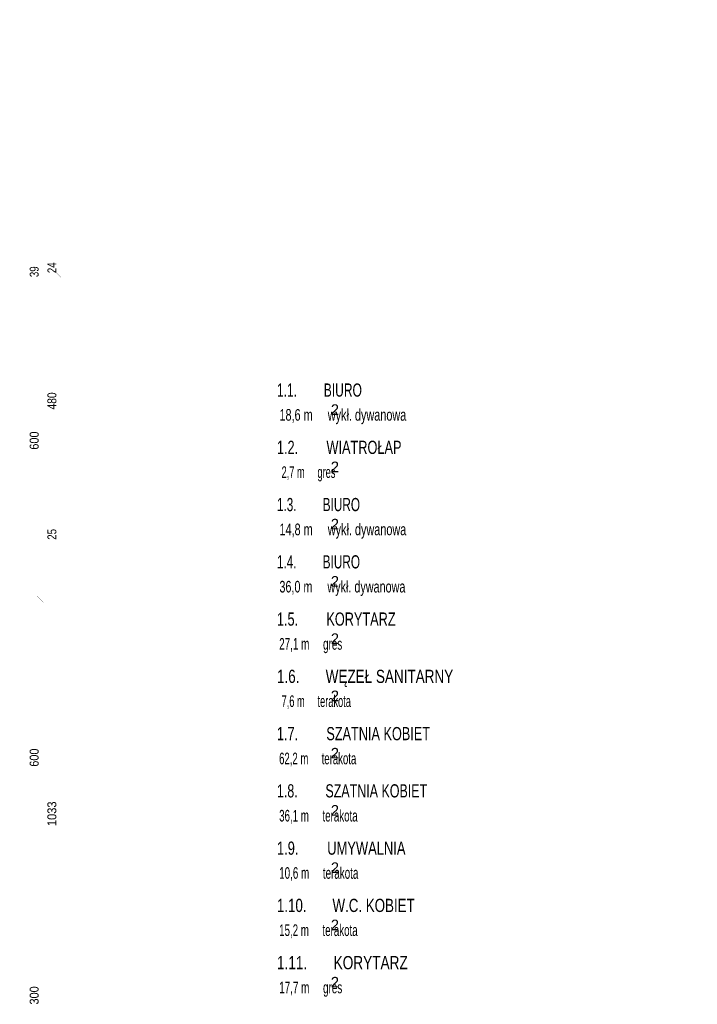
# Paper-space layout 'Layout1' of a CAD drawing. Header units: inches. Extents: x 7368 to 30263, y 5719 to 13940.
# Tile 38 of 44: x 13635 to 14918, y 11926 to 13790. Entities that reach past the tile are written whole.
import ezdxf
from ezdxf.enums import TextEntityAlignment as Align

# ---------------------------------------------------------------- set-up
doc = ezdxf.new("R2010")
doc.units = ezdxf.units.IN
doc.header["$LTSCALE"] = 2
doc.header["$MEASUREMENT"] = 0
doc.layers.get('DEFPOINTS').update_dxf_attribs({"linetype": 'CONTINUOUS', "lineweight": 15})
for name, color, linetype, lineweight in [('A CIENKA', 7, 'CONTINUOUS', 13), ('A WYMIARY', 7, 'CONTINUOUS', 9), ('ECIANA_PROJEKT', 7, 'CONTINUOUS', 15)]:
    doc.layers.add(name, color=color, linetype=linetype, lineweight=lineweight)
doc.styles.get("Standard").update_dxf_attribs({"font": 'arial.ttf'})

psp = doc.layouts.get("Layout1")

# ---------------------------------------------------------------- linework, layer by layer
at = {"layer": 'A CIENKA', "color": 7, "linetype": 'Continuous', "const_width": 0.018}
for points in [[(14109.8, 13108), (14633.8, 13108)], [(14109.8, 13017.7), (14109.8, 13108)], [(14109.8, 13108), (14242.8, 13108)], [(14109.8, 13062.8), (14109.8, 13108)], [(14242.8, 13108), (14242.8, 13017.7)], [(14242.8, 13108), (14242.8, 13062.8)], [(14633.8, 13108), (14633.8, 13017.7)], [(14109.8, 13062.8), (14633.8, 13062.8)], [(14242.8, 13062.8), (14109.8, 13062.8)], [(14633.8, 13017.7), (14109.8, 13017.7)], [(14109.8, 12999.6), (14633.8, 12999.6)], [(14109.8, 12909.4), (14109.8, 12999.6)], [(14109.8, 12999.6), (14242.8, 12999.6)], [(14109.8, 12954.5), (14109.8, 12999.6)], [(14242.8, 12999.6), (14242.8, 12954.5)], [(14242.8, 12999.6), (14242.8, 12909.4)], [(14633.8, 12999.6), (14633.8, 12909.4)], [(14109.8, 12954.5), (14633.8, 12954.5)], [(14242.8, 12954.5), (14109.8, 12954.5)], [(14633.8, 12909.4), (14109.8, 12909.4)], [(14109.8, 12891.2), (14633.8, 12891.2)], [(14109.8, 12801), (14109.8, 12891.2)], [(14109.8, 12891.2), (14242.8, 12891.2)], [(14109.8, 12846.1), (14109.8, 12891.2)], [(14242.8, 12891.2), (14242.8, 12801)], [(14242.8, 12891.2), (14242.8, 12846.1)], [(14633.8, 12891.2), (14633.8, 12801)], [(14109.8, 12846.1), (14633.8, 12846.1)], [(14242.8, 12846.1), (14109.8, 12846.1)], [(14633.8, 12801), (14109.8, 12801)], [(14109.8, 12782.9), (14633.8, 12782.9)], [(14109.8, 12692.6), (14109.8, 12782.9)], [(14109.8, 12782.9), (14242.8, 12782.9)], [(14109.8, 12737.8), (14109.8, 12782.9)], [(14242.8, 12782.9), (14242.8, 12692.6)], [(14242.8, 12782.9), (14242.8, 12737.8)], [(14633.8, 12782.9), (14633.8, 12692.6)], [(14109.8, 12737.8), (14633.8, 12737.8)], [(14242.8, 12737.8), (14109.8, 12737.8)], [(14633.8, 12692.6), (14109.8, 12692.6)], [(14109.8, 12674.5), (14633.8, 12674.5)], [(14109.8, 12584.3), (14109.8, 12674.5)], [(14109.8, 12674.5), (14242.8, 12674.5)], [(14109.8, 12629.4), (14109.8, 12674.5)], [(14242.8, 12674.5), (14242.8, 12629.4)], [(14242.8, 12674.5), (14242.8, 12584.3)], [(14633.8, 12674.5), (14633.8, 12584.3)], [(14109.8, 12629.4), (14633.8, 12629.4)], [(14242.8, 12629.4), (14109.8, 12629.4)], [(14633.8, 12584.3), (14109.8, 12584.3)], [(14109.8, 12566.1), (14633.8, 12566.1)], [(14109.8, 12475.9), (14109.8, 12566.1)], [(14109.8, 12566.1), (14242.8, 12566.1)], [(14109.8, 12521), (14109.8, 12566.1)], [(14242.8, 12566.1), (14242.8, 12475.9)], [(14242.8, 12566.1), (14242.8, 12521)], [(14633.8, 12566.1), (14633.8, 12475.9)], [(14109.8, 12521), (14633.8, 12521)], [(14242.8, 12521), (14109.8, 12521)], [(14633.8, 12475.9), (14109.8, 12475.9)], [(14109.8, 12457.8), (14633.8, 12457.8)], [(14109.8, 12367.5), (14109.8, 12457.8)], [(14109.8, 12457.8), (14242.8, 12457.8)], [(14109.8, 12412.7), (14109.8, 12457.8)], [(14242.8, 12457.8), (14242.8, 12412.7)], [(14242.8, 12457.8), (14242.8, 12367.5)], [(14633.8, 12457.8), (14633.8, 12367.5)], [(14109.8, 12412.7), (14633.8, 12412.7)], [(14242.8, 12412.7), (14109.8, 12412.7)], [(14633.8, 12367.5), (14109.8, 12367.5)], [(14109.8, 12349.4), (14633.8, 12349.4)], [(14109.8, 12259.2), (14109.8, 12349.4)], [(14109.8, 12349.4), (14242.8, 12349.4)], [(14109.8, 12304.3), (14109.8, 12349.4)], [(14242.8, 12349.4), (14242.8, 12304.3)], [(14242.8, 12349.4), (14242.8, 12259.2)], [(14633.8, 12349.4), (14633.8, 12259.2)], [(14109.8, 12304.3), (14633.8, 12304.3)], [(14242.8, 12304.3), (14109.8, 12304.3)], [(14633.8, 12259.2), (14109.8, 12259.2)], [(14109.8, 12241), (14633.8, 12241)], [(14109.8, 12150.8), (14109.8, 12241)], [(14109.8, 12241), (14242.8, 12241)], [(14109.8, 12195.9), (14109.8, 12241)], [(14242.8, 12241), (14242.8, 12150.8)], [(14242.8, 12241), (14242.8, 12195.9)], [(14633.8, 12241), (14633.8, 12150.8)], [(14109.8, 12195.9), (14633.8, 12195.9)], [(14242.8, 12195.9), (14109.8, 12195.9)], [(14633.8, 12150.8), (14109.8, 12150.8)], [(14109.8, 12132.7), (14633.8, 12132.7)], [(14109.8, 12042.5), (14109.8, 12132.7)], [(14109.8, 12132.7), (14242.8, 12132.7)], [(14109.8, 12087.6), (14109.8, 12132.7)], [(14242.8, 12132.7), (14242.8, 12087.6)], [(14242.8, 12132.7), (14242.8, 12042.5)], [(14633.8, 12132.7), (14633.8, 12042.5)], [(14109.8, 12087.6), (14633.8, 12087.6)], [(14242.8, 12087.6), (14109.8, 12087.6)], [(14633.8, 12042.5), (14109.8, 12042.5)], [(14109.8, 12024.3), (14242.8, 12024.3)], [(14109.8, 11979.2), (14109.8, 12024.3)], [(14109.8, 12024.3), (14633.8, 12024.3)], [(14109.8, 11934.1), (14109.8, 12024.3)], [(14242.8, 12024.3), (14242.8, 11934.1)], [(14242.8, 12024.3), (14242.8, 11979.2)], [(14633.8, 12024.3), (14633.8, 11934.1)], [(14242.8, 11979.2), (14109.8, 11979.2)], [(14109.8, 11979.2), (14633.8, 11979.2)], [(14633.8, 11934.1), (14109.8, 11934.1)]]:
    psp.add_lwpolyline(points, dxfattribs=at)
at = {"layer": 'A WYMIARY', "color": 80, "linetype": 'Continuous', "const_width": 0.018}
for points in [[(13707.5, 13338), (13707.5, 13344)], [(13674, 13332), (13668, 13338)], [(13674, 13332), (13668, 13332)], [(13674, 13332), (13674, 13338)], [(13674, 13332), (13674, 13326)], [(13674, 13332), (13680, 13332)], [(13674, 13332), (13680, 13326)], [(13674, 13326), (13674, 13299)], [(13707.5, 13332), (13701.5, 13338)], [(13707.5, 13332), (13701.5, 13332)], [(13707.5, 13332), (13707.5, 13338)], [(13707.5, 13332), (13707.5, 13308)], [(13707.5, 13332), (13707.5, 13326)], [(13707.5, 13332), (13713.5, 13332)], [(13707.5, 13332), (13713.5, 13326)], [(13739.1, 13332), (13733.1, 13338)], [(13739.1, 13332), (13733.1, 13332)], [(13739.1, 13332), (13739.1, 13338)], [(13739.1, 13332), (13739.1, 13326)], [(13739.1, 13332), (13745.1, 13332)], [(13739.1, 13332), (13745.1, 13326)], [(13739.1, 10260), (13739.1, 13326)], [(13707.5, 13308), (13701.5, 13314)], [(13707.5, 13308), (13701.5, 13314)], [(13707.5, 13308), (13701.5, 13308)], [(13707.5, 13308), (13701.5, 13308)], [(13707.5, 13308), (13707.5, 13314)], [(13707.5, 13308), (13707.5, 13314)], [(13707.5, 13308), (13707.5, 13302)], [(13707.5, 13308), (13713.5, 13308)], [(13707.5, 13308), (13713.5, 13302)], [(13707.5, 13308), (13707.5, 13302)], [(13707.5, 13308), (13713.5, 13308)], [(13707.5, 13308), (13713.5, 13302)], [(13674, 13293), (13668, 13299)], [(13674, 13293), (13668, 13299)], [(13674, 13293), (13668, 13293)], [(13674, 13293), (13668, 13293)], [(13674, 13293), (13674, 13299)], [(13674, 13293), (13674, 13299)], [(13674, 13293), (13674, 13287)], [(13674, 13293), (13680, 13293)], [(13674, 13293), (13680, 13287)], [(13674, 13293), (13674, 13287)], [(13674, 13293), (13680, 13293)], [(13674, 13293), (13680, 13287)], [(13674, 13287), (13674, 12699)], [(13707.5, 13302), (13707.5, 13296)], [(13707.5, 13302), (13707.5, 12834)], [(13707.5, 12834), (13707.5, 12840)], [(13707.5, 12828), (13701.5, 12834)], [(13707.5, 12828), (13701.5, 12834)], [(13707.5, 12828), (13701.5, 12828)], [(13707.5, 12828), (13701.5, 12828)], [(13707.5, 12828), (13707.5, 12834)], [(13707.5, 12828), (13707.5, 12834)], [(13707.5, 12828), (13707.5, 12822)], [(13707.5, 12828), (13713.5, 12828)], [(13707.5, 12828), (13713.5, 12822)], [(13707.5, 12828), (13707.5, 12803)], [(13707.5, 12828), (13707.5, 12822)], [(13707.5, 12828), (13713.5, 12828)], [(13707.5, 12828), (13713.5, 12822)], [(13707.5, 12803), (13701.5, 12809)], [(13707.5, 12803), (13701.5, 12809)], [(13707.5, 12803), (13701.5, 12803)], [(13707.5, 12803), (13701.5, 12803)], [(13707.5, 12803), (13707.5, 12809)], [(13707.5, 12803), (13707.5, 12809)], [(13707.5, 12803), (13707.5, 12797)], [(13707.5, 12803), (13713.5, 12803)], [(13707.5, 12803), (13713.5, 12797)], [(13707.5, 12803), (13707.5, 12797)], [(13707.5, 12803), (13713.5, 12803)], [(13707.5, 12803), (13713.5, 12797)], [(13707.5, 12797), (13707.5, 12791)], [(13707.5, 12797), (13707.5, 11776.5)], [(13674, 12693), (13668, 12699)], [(13674, 12693), (13668, 12699)], [(13674, 12693), (13668, 12693)], [(13674, 12693), (13668, 12693)], [(13674, 12693), (13674, 12699)], [(13674, 12693), (13674, 12699)], [(13674, 12693), (13674, 12687)], [(13674, 12693), (13680, 12693)], [(13674, 12693), (13680, 12687)], [(13674, 12693), (13674, 12687)], [(13674, 12693), (13680, 12693)], [(13674, 12693), (13680, 12687)], [(13674, 12687), (13674, 12099)], [(13674, 12093), (13668, 12099)], [(13674, 12093), (13668, 12099)], [(13674, 12093), (13674, 12099)], [(13674, 12093), (13674, 12099)], [(13674, 12093), (13668, 12093)], [(13674, 12093), (13668, 12093)], [(13674, 12093), (13674, 12087)], [(13674, 12093), (13680, 12093)], [(13674, 12093), (13680, 12087)], [(13674, 12093), (13674, 12087)], [(13674, 12093), (13680, 12093)], [(13674, 12093), (13680, 12087)], [(13674, 12087), (13674, 11799)]]:
    psp.add_lwpolyline(points, dxfattribs=at)
at = {"layer": 'DEFPOINTS', "color": 7, "linetype": 'Continuous', "const_width": 0.018}
for points in [[(14917.8, 13789.5), (7367.6, 13789.5)], [(14917.8, 9769.5), (14917.8, 13789.5)]]:
    psp.add_lwpolyline(points, dxfattribs=at)
at = {"layer": 'ECIANA_PROJEKT', "color": 141, "linetype": 'Continuous', "const_width": 0.018}
for points in [[(14113.8, 13104), (14238.8, 13104)], [(14113.8, 13066.8), (14113.8, 13104)], [(14238.8, 13104), (14238.8, 13066.8)], [(14238.8, 13066.8), (14113.8, 13066.8)], [(14113.8, 12995.6), (14238.8, 12995.6)], [(14113.8, 12958.5), (14113.8, 12995.6)], [(14238.8, 12995.6), (14238.8, 12958.5)], [(14238.8, 12958.5), (14113.8, 12958.5)], [(14113.8, 12887.2), (14238.8, 12887.2)], [(14113.8, 12850.1), (14113.8, 12887.2)], [(14238.8, 12887.2), (14238.8, 12850.1)], [(14238.8, 12850.1), (14113.8, 12850.1)], [(14113.8, 12778.9), (14238.8, 12778.9)], [(14113.8, 12741.8), (14113.8, 12778.9)], [(14238.8, 12778.9), (14238.8, 12741.8)], [(14238.8, 12741.8), (14113.8, 12741.8)], [(14113.8, 12670.5), (14238.8, 12670.5)], [(14113.8, 12633.4), (14113.8, 12670.5)], [(14238.8, 12670.5), (14238.8, 12633.4)], [(14238.8, 12633.4), (14113.8, 12633.4)], [(14113.8, 12562.1), (14238.8, 12562.1)], [(14113.8, 12525), (14113.8, 12562.1)], [(14238.8, 12562.1), (14238.8, 12525)], [(14238.8, 12525), (14113.8, 12525)], [(14113.8, 12453.8), (14238.8, 12453.8)], [(14113.8, 12416.7), (14113.8, 12453.8)], [(14238.8, 12453.8), (14238.8, 12416.7)], [(14238.8, 12416.7), (14113.8, 12416.7)], [(14113.8, 12345.4), (14238.8, 12345.4)], [(14113.8, 12308.3), (14113.8, 12345.4)], [(14238.8, 12345.4), (14238.8, 12308.3)], [(14238.8, 12308.3), (14113.8, 12308.3)], [(14113.8, 12237), (14238.8, 12237)], [(14113.8, 12199.9), (14113.8, 12237)], [(14238.8, 12237), (14238.8, 12199.9)], [(14238.8, 12199.9), (14113.8, 12199.9)], [(14113.8, 12128.7), (14238.8, 12128.7)], [(14113.8, 12091.6), (14113.8, 12128.7)], [(14238.8, 12128.7), (14238.8, 12091.6)], [(14238.8, 12091.6), (14113.8, 12091.6)], [(14113.8, 12020.3), (14238.8, 12020.3)], [(14113.8, 11983.2), (14113.8, 12020.3)], [(14238.8, 12020.3), (14238.8, 11983.2)], [(14238.8, 11983.2), (14113.8, 11983.2)]]:
    psp.add_lwpolyline(points, dxfattribs=at)

# ---------------------------------------------------------------- texts
at = {"layer": 'A WYMIARY', "color": 80}
for s, width, p in [('24', 0.771429, (13696.4, 13320)), ('39', 0.771429, (13662.8, 13312.5)), ('480', 0.816807, (13696.3, 13068)), ('600', 0.867857, (13662.8, 12993)), ('25', 0.771429, (13696.3, 12815.5)), ('600', 0.867857, (13662.8, 12393)), ('1033', 0.881633, (13696.3, 12286.7)), ('300', 0.867857, (13662.8, 11943))]:
    psp.add_text(s, height=17, rotation=90, dxfattribs=dict(at, width=width)).set_placement(p, align=Align.MIDDLE_CENTER)
at = {"layer": 'ECIANA_PROJEKT', "color": 141}
for s, height, width, p in [('1.1.        BIURO', 25, 0.652598, (14122.2, 13076.1)), (' 18,6 m     wykł. dywanowa', 22, 0.669163, (14121.3, 13030.6)), ('1.2.        WIATROŁAP', 25, 0.690148, (14122.2, 12967.7)), ('  2,7 m     gres', 22, 0.568323, (14121.3, 12922.3)), ('1.3.        BIURO', 25, 0.638095, (14122.2, 12859.4)), (' 14,8 m     wykł. dywanowa', 22, 0.669163, (14121.3, 12813.9)), ('1.4.        BIURO', 25, 0.638095, (14122.2, 12751)), (' 36,0 m     wykł. dywanowa', 22, 0.664579, (14121.3, 12705.5)), ('1.5.        KORYTARZ', 25, 0.688831, (14122.2, 12642.7)), (' 27,1 m     gres', 22, 0.607619, (14121.3, 12597.2)), ('1.6.       WĘZEŁ SANITARNY', 25, 0.731507, (14122.2, 12534.3)), ('  7,6 m     terakota', 22, 0.568966, (14121.3, 12488.8)), ('1.7.        SZATNIA KOBIET', 25, 0.688129, (14122.2, 12425.9)), (' 62,2 m     terakota', 22, 0.589655, (14121.3, 12380.4)), ('1.8.        SZATNIA KOBIET ', 25, 0.67529, (14122.2, 12317.6)), (' 36,1 m     terakota', 22, 0.6, (14121.3, 12272.1)), ('1.9.        UMYWALNIA', 25, 0.700493, (14122.2, 12209.2)), (' 10,6 m     terakota', 22, 0.60531, (14121.3, 12163.7)), ('1.10.       W.C. KOBIET', 25, 0.722344, (14122.2, 12100.8)), (' 15,2 m     terakota', 22, 0.6, (14121.3, 12055.4)), ('1.11.       KORYTARZ', 25, 0.737466, (14122.2, 11992.5)), (' 17,7 m     gres', 22, 0.607619, (14121.3, 11947))]:
    psp.add_text(s, height=height, dxfattribs=dict(at, width=width)).set_placement(p)
for p in [(14224.2, 13041.6), (14224.2, 12933.2), (14224.2, 12824.9), (14224.2, 12716.5), (14224.2, 12608.1), (14224.2, 12499.8), (14224.2, 12391.4), (14224.2, 12283.1), (14224.2, 12174.7), (14224.2, 12066.3), (14224.2, 11958)]:
    psp.add_text('2', height=20, dxfattribs=at).set_placement(p)

doc.saveas('drawing.dxf')
